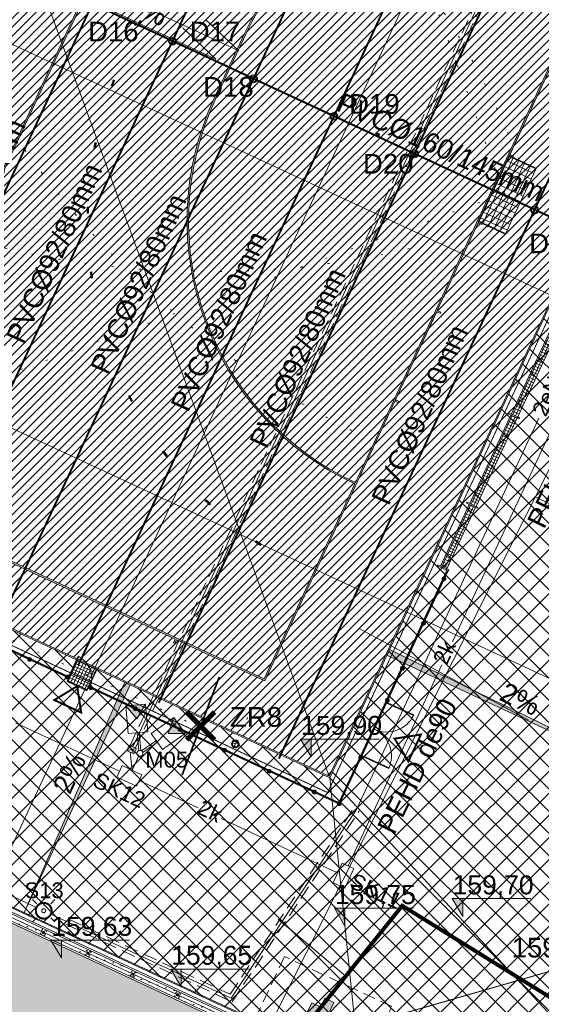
# Model space of a CAD drawing. Header units: millimetres. Extents: x 2049 to 5050, y -1200 to -312.
# Tile 14 of 23: x 2239 to 2265, y -1034 to -985. Entities that reach past the tile are written whole.
import ezdxf

# ---------------------------------------------------------------- set-up
doc = ezdxf.new("R2010")
doc.units = ezdxf.units.MM
for name, pattern in [('DOT', [6.35, 0, -6.35]), ('HIDDEN', [9.525, 6.35, -3.175]), ('L_0_45', [0.5, 0.25, -0.25])]:
    doc.linetypes.add(name, pattern=pattern)
doc.layers.get('Defpoints').update_dxf_attribs({"lineweight": 5})
for name, color, linetype, lineweight in [('A_boisko kolory', 78, 'Continuous', 5), ('A_boisko linie gry', 56, 'Continuous', 5), ('A_boisko piłkochwyty', 62, 'Continuous', 5), ('A_boisko reflektory', 74, 'Continuous', 5), ('A_boisko spadki', 64, 'Continuous', 5), ('A_boisko wyposażenie', 40, 'Continuous', 5), ('A_chodnik', 132, 'Continuous', 5), ('A_hatch nawierzchnia', 253, 'Continuous', 5), ('A_hatch zieleń', 3, 'Continuous', 5), ('A_hidden', 132, 'HIDDEN', 5), ('A_koty wysokośc.', 53, 'Continuous', 5), ('A_latarnie', 22, 'Continuous', 5), ('A_linie przekrojowe', 114, 'Continuous', 5), ('A_mapa vector', 253, 'Continuous', 5), ('A_ogrodzenie 1_2m', 24, 'Continuous', 5), ('A_ogrodzenie 2_4m', 45, 'Continuous', 5), ('A_opisy', 13, 'Continuous', 5), ('A_parking', 53, 'Continuous', 5), ('A_spadki nawierzchni', 7, 'Continuous', 5), ('A_strefy oddziaływania obiektów', 71, 'L_0_45', 5), ('A_usunięcia', 1, 'Continuous', 5), ('IE_kk', 30, 'Continuous', 5), ('IE_nn', 240, 'Continuous', 5), ('S-drenaż', 70, 'Continuous', 5), ('S-kd', 230, 'Continuous', 5), ('S-ks', 24, 'Continuous', 5), ('S-woda', 160, 'Continuous', 5), ('Z_UWAGI INSTALACJE WODNE', 150, 'Continuous', 5)]:
    doc.layers.add(name, color=color, linetype=linetype, lineweight=lineweight)
doc.styles.get("Standard").update_dxf_attribs({"font": 'arial.ttf'})
doc.styles.add('wymiary pzt', font='arial.ttf', dxfattribs={"height": 1})
pattern_1 = [(45, (9.53627, -381.61447), (-0.224506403, 0.224506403), [])]
pattern_2 = [(45, (9.5363, -381.6145), (-0.561266, 0.561266), []), (135, (9.5363, -381.6145), (-0.561266, -0.561266), [])]

# ---------------------------------------------------------------- blocks, each defined once
blk = doc.blocks.new('zw$CE70')
at = {"layer": 'A_boisko reflektory'}
h = blk.add_hatch(color=256, dxfattribs=at)
h.dxf.hatch_style = 1
h.paths.add_polyline_path([(-0.875, 1.516), (-0.792, 2.372), (-1.658, 1.872)])
h = blk.add_hatch(color=256, dxfattribs=at)
h.dxf.hatch_style = 1
h.paths.add_polyline_path([(0.875, 1.516), (1.658, 1.872), (0.792, 2.372)])
for p, q in [((-0.114, 0.097), (-0.568, 0.884)), ((-0.027, 0.147), (-0.482, 0.934)), ((0.027, 0.147), (0.482, 0.934)), ((0.114, 0.097), (0.568, 0.884))]:
    blk.add_line(p, q, dxfattribs=at)
for points in [[(-1.658, 1.872), (-0.792, 2.372), (-0.092, 1.159), (-0.958, 0.659)], [(1.658, 1.872), (0.792, 2.372), (0.092, 1.159), (0.958, 0.659)]]:
    blk.add_lwpolyline(points, close=True, dxfattribs=at)
for points in [[(-1.658, 1.872), (-0.875, 1.516), (-0.792, 2.372)], [(0.792, 2.372), (0.875, 1.516), (1.658, 1.872)]]:
    blk.add_lwpolyline(points, dxfattribs=at)
blk.add_circle((0, 0), 0.15, dxfattribs=at)
blk = doc.blocks.new('zw$BBFF')
at = {"layer": 'A_boisko piłkochwyty'}
for p, q in [((0.1, 0.03), (0.6, 0.03)), ((0.6, 0.03), (0.6, -0.03)), ((0.6, -0.03), (0.1, -0.03))]:
    blk.add_line(p, q, dxfattribs=at)
blk.add_lwpolyline([(0, -0.03), (0.1, -0.03), (0.1, 0.03), (0, 0.03)], close=True, dxfattribs=at)
blk = doc.blocks.new('zw$F226')
at = {"layer": 'A_boisko piłkochwyty'}
h = blk.add_hatch(dxfattribs=at)
h.set_pattern_fill('NET', color=256, scale=0.05)
h.set_pattern_definition([(0, (-314.03829, 165.81543), (0, -0.15875), []), (270, (-314.03829, 165.81543), (-0.15875, 0), [])])
h.paths.add_polyline_path([(0.35, 18.47), (0.35, 15.03), (0, 15.03), (0, 18.47)])
h = blk.add_hatch(dxfattribs=at)
h.set_pattern_fill('NET', color=256, scale=0.05)
h.set_pattern_definition([(0, (-314.03829, 160.81543), (0, -0.15875), []), (270, (-314.03829, 160.81543), (-0.15875, 0), [])])
h.paths.add_polyline_path([(0.35, 14.97), (0.35, 10.03), (0, 10.03), (0, 14.97)])
h = blk.add_hatch(dxfattribs=at)
h.set_pattern_fill('NET', color=256, scale=0.05)
h.set_pattern_definition([(0, (-314.03829, 155.81543), (0, -0.15875), []), (270, (-314.03829, 155.81543), (-0.15875, 0), [])])
h.paths.add_polyline_path([(0.35, 9.97), (0.35, 5.03), (0, 5.03), (0, 9.97)])
h = blk.add_hatch(dxfattribs=at)
h.set_pattern_fill('NET', color=256, scale=0.05)
h.set_pattern_definition([(0, (-314.03829, 150.81543), (0, -0.15875), []), (270, (-314.03829, 150.81543), (-0.15875, 0), [])])
h.paths.add_polyline_path([(0.35, 4.97), (0.35, 0.03), (0, 0.03), (0, 4.97)])
for p, q in [((0, 15.03), (0, 18.47)), ((0.35, 15.03), (0.35, 18.47)), ((0, 10.03), (0, 14.97)), ((0.35, 10.03), (0.35, 14.97)), ((0, 5.03), (0, 9.97)), ((0.35, 5.03), (0.35, 9.97)), ((0, 0.03), (0, 4.97)), ((0.35, 0.03), (0.35, 4.97))]:
    blk.add_line(p, q, dxfattribs=at)
for p in [(-0.1, 18.5), (-0.1, 15), (-0.1, 10), (-0.1, 5), (-0.1, 0)]:
    blk.add_blockref('zw$BBFF', p, dxfattribs=at)
blk = doc.blocks.new('zw$B89D')
at = {"layer": 'A_usunięcia', "const_width": 0.25}
for points in [[(-0.707, -0.707), (0.707, 0.707)], [(0.707, -0.707), (-0.707, 0.707)]]:
    blk.add_lwpolyline(points, dxfattribs=at)
blk = doc.blocks.new('zw$2336')
at = {"layer": 'A_strefy oddziaływania obiektów'}
blk.add_arc((-2.028, 0), 30, 146.7259, 12.5747, dxfattribs=at)
blk = doc.blocks.new('zw$2B9E')
at = {"layer": 'A_hatch nawierzchnia'}
h = blk.add_hatch(color=1, dxfattribs=at)
h.dxf.hatch_style = 1
h.paths.add_polyline_path([(2.113, 2.049), (2.566, 1.838), (2.355, 1.385), (2.808, 1.174), (3.02, 1.627), (3.473, 1.416), (3.684, 1.869), (3.231, 2.08), (3.442, 2.534), (2.989, 2.745), (2.777, 2.291), (2.324, 2.503)])
at = {"layer": 'A_hidden', "linetype": 'HIDDEN', "ltscale": 0.1}
for p, q in [((2.113, 2.049), (2.324, 2.503)), ((2.324, 2.503), (2.777, 2.291)), ((2.777, 2.291), (2.989, 2.745)), ((2.989, 2.745), (3.442, 2.534)), ((3.231, 2.08), (3.442, 2.534)), ((2.113, 2.049), (2.566, 1.838)), ((3.231, 2.08), (3.684, 1.869)), ((2.355, 1.385), (2.566, 1.838)), ((2.808, 1.174), (3.02, 1.627)), ((3.02, 1.627), (3.473, 1.416)), ((3.473, 1.416), (3.684, 1.869)), ((2.355, 1.385), (2.808, 1.174))]:
    blk.add_line(p, q, dxfattribs=at)
blk.add_lwpolyline([(0, 0), (3.263, -1.52), (5.797, 3.919), (2.534, 5.439)], close=True, dxfattribs=at)
blk = doc.blocks.new('zw$72B4')
at = {"layer": 'A_ogrodzenie 2_4m'}
for p, q in [((0.05, -0.05), (-0.05, 0.05)), ((-0.05, -0.05), (0.05, 0.05))]:
    blk.add_line(p, q, dxfattribs=at)
at = {"layer": 'A_ogrodzenie 2_4m', "linetype": 'HIDDEN', "ltscale": 0.01}
blk.add_lwpolyline([(-0.12, 0.12), (-0.12, -0.12), (0.12, -0.12), (0.12, 0.12)], close=True, dxfattribs=at)
at = {"layer": 'A_ogrodzenie 2_4m'}
blk.add_lwpolyline([(-0.05, 0.05), (-0.05, -0.05), (0.05, -0.05), (0.05, 0.05)], close=True, dxfattribs=at)
blk = doc.blocks.new('zw$4BF9')
at = {"layer": 'A_ogrodzenie 2_4m'}
blk.add_lwpolyline([(11.145, 8.054), (11.145, 8.054), (-89.687, 55.026), (-87.993, 59.248), (-87.56, 60.239), (-75.488, 90.173), (-59.845, 129.157), (-17.974, 109.652), (59.053, 73.799), (29.362, 14.847), (23.382, 7.169)], dxfattribs=at)
at = {"layer": 'A_ogrodzenie 2_4m', "rotation": 65.02180580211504}
for p in [(-4.718, 15.444), (-2.452, 14.388), (-0.186, 13.333), (2.08, 12.277)]:
    blk.add_blockref('zw$72B4', p, dxfattribs=at)
blk = doc.blocks.new('zw$B760')
at = {"layer": 'A_ogrodzenie 1_2m'}
h = blk.add_hatch(color=256, dxfattribs=at)
h.dxf.hatch_style = 1
edge = h.paths.add_edge_path()
edge.add_ellipse((0, 0), major_axis=(0.1, 0), ratio=1, start_angle=0, end_angle=360)
blk.add_circle((0, 0), 0.1, dxfattribs=at)
blk = doc.blocks.new('zw$7FD1')
at = {"layer": 'A_ogrodzenie 1_2m'}
for p, q in [((-112.97, -4.32), (-32.953, -41.595)), ((-112.917, -4.3), (-32.936, -41.559)), ((-112.877, -4.286), (-32.881, -41.551)), ((-13.672, -36.192), (-19.148, -47.949)), ((-13.644, -36.205), (-19.134, -47.989)), ((-13.608, -36.221), (-19.115, -48.042)), ((-31.703, -42.1), (-19.148, -47.949)), ((-31.691, -42.183), (-19.115, -48.042)), ((-31.674, -42.147), (-19.134, -47.989))]:
    blk.add_line(p, q, dxfattribs=at)
for points in [[(-32.359, -40.548), (-32.323, -40.565), (-32.829, -41.653), (-32.866, -41.636)], [(-15.369, -43.554), (-15.352, -43.517), (-16.712, -42.884), (-16.729, -42.92)], [(-16.602, -46.201), (-16.619, -46.237), (-17.979, -45.603), (-17.962, -45.567)]]:
    blk.add_lwpolyline(points, close=True, dxfattribs=at)
for centre, radius, start, end in [((-32.866, -41.636), 1.2, 335.0218, 65.0218), ((-16.712, -42.884), 1.5, 245.0218, 335.0218), ((-17.979, -45.603), 1.5, 335.0218, 65.0218)]:
    blk.add_arc(centre, radius, start, end, dxfattribs=at)
for p in [(-13.816, -36.621), (-14.872, -38.887), (-34.806, -40.71), (-15.928, -41.153), (-32.903, -41.597), (-31.724, -42.146), (-16.688, -42.785), (-29.458, -43.201), (-27.192, -44.257), (-24.926, -45.313), (-18.039, -45.686), (-22.66, -46.368), (-20.393, -47.424), (-19.124, -48.015)]:
    blk.add_blockref('zw$B760', p, dxfattribs=at)
blk = doc.blocks.new('zw$62AA')
at = {"layer": 'A_boisko linie gry'}
for p, q in [((72.425, 4.075), (72.425, 58.925)), ((72.5, 4.075), (72.5, 58.925)), ((95.6, 33.405), (95.4, 33.405)), ((95.6, 33.33), (95.4, 33.33)), ((75.62, 31.65), (75.545, 31.65)), ((75.62, 31.35), (75.545, 31.35)), ((95.6, 29.67), (95.4, 29.67)), ((95.6, 29.595), (95.4, 29.595)), ((75.589, 28.35), (75.664, 28.355)), ((75.612, 28.051), (75.686, 28.057)), ((76.083, 25.088), (76.156, 25.106)), ((76.155, 24.797), (76.228, 24.816)), ((95.6, 24.695), (95.4, 24.695)), ((95.6, 24.62), (95.4, 24.62)), ((95.6, 24.62), (95.6, 24.695)), ((77.112, 21.954), (77.181, 21.983)), ((77.231, 21.679), (77.3, 21.709)), ((95.6, 19.695), (95.4, 19.695)), ((95.6, 19.62), (95.4, 19.62)), ((95.6, 19.62), (95.6, 19.695)), ((78.648, 19.034), (78.711, 19.075)), ((78.811, 18.783), (78.874, 18.824)), ((80.648, 16.41), (80.703, 16.461)), ((80.851, 16.189), (80.905, 16.24)), ((83.056, 14.155), (83.102, 14.214)), ((83.292, 13.971), (83.338, 14.031)), ((85.805, 12.332), (85.841, 12.398)), ((86.069, 12.189), (86.104, 12.256)), ((88.819, 10.991), (88.844, 11.062)), ((89.103, 10.894), (89.127, 10.965)), ((92.014, 10.169), (92.027, 10.243)), ((92.31, 10.121), (92.322, 10.195)), ((90.4, 3.8), (90.4, 4)), ((90.475, 3.8), (90.475, 4)), ((90.4, 3.8), (90.475, 3.8))]:
    blk.add_line(p, q, dxfattribs=at)
for points in [[(-1.06, 62.06), (100.46, 62.06), (100.46, 0.94), (-1.06, 0.94)], [(-1, 62), (100.4, 62), (100.4, 1), (-1, 1)]]:
    blk.add_lwpolyline(points, close=True, dxfattribs=at)
for points in [[(95.325, 14.965, -0.414211), (80.62, 29.67), (80.62, 33.33, -0.414211), (95.325, 48.035)], [(95.325, 15.04, -0.41421), (80.695, 29.67), (80.695, 33.33, -0.41421), (95.325, 47.96)], [(75.612, 28.051, -0.003792), (75.589, 28.35)], [(75.686, 28.057, -0.003792), (75.664, 28.355)], [(76.155, 24.797, -0.003792), (76.083, 25.088)], [(76.228, 24.816, -0.003792), (76.156, 25.106)], [(77.231, 21.679, -0.003792), (77.112, 21.954)], [(77.3, 21.709, -0.003792), (77.181, 21.983)], [(78.811, 18.783, -0.003792), (78.648, 19.034)], [(78.874, 18.824, -0.003792), (78.711, 19.075)], [(80.851, 16.189, -0.003792), (80.648, 16.41)], [(80.905, 16.24, -0.003792), (80.703, 16.461)], [(83.292, 13.971, -0.003792), (83.056, 14.155)], [(83.338, 14.031, -0.003792), (83.102, 14.214)], [(86.069, 12.189, -0.003792), (85.805, 12.332)], [(86.104, 12.256, -0.003792), (85.841, 12.398)], [(89.103, 10.894, -0.003792), (88.819, 10.991)], [(89.127, 10.965, -0.003792), (88.844, 11.062)], [(92.31, 10.121, -0.003792), (92.014, 10.169)], [(92.322, 10.195, -0.003792), (92.027, 10.243)]]:
    blk.add_lwpolyline(points, format="xyb", dxfattribs=at)
for points in [[(95.325, 47.96), (95.325, 15.04)], [(95.4, 38.305), (95.4, 33.405)], [(95.4, 33.33), (95.4, 29.67)], [(95.6, 33.405), (95.6, 33.33)], [(75.545, 31.35), (75.545, 31.65)], [(75.62, 31.35), (75.62, 31.65)], [(95.4, 29.595), (95.4, 24.695)], [(95.6, 29.67), (95.6, 29.595)], [(95.4, 24.62), (95.4, 19.695)], [(95.4, 19.695), (95.4, 24.62)], [(95.4, 19.62), (95.4, 4), (90.475, 4)], [(95.325, 14.965), (95.325, 4.075), (72.5, 4.075)], [(90.4, 4), (80.845, 4)]]:
    blk.add_lwpolyline(points, dxfattribs=at)
blk.add_circle((88.925, 31.5), 0.075, dxfattribs=at)
at = {"layer": 'A_boisko spadki'}
blk.add_line((100.4, 1), (69.9, 31.5), dxfattribs=at)
blk.add_lwpolyline([(-1, 62), (100.4, 62), (100.4, 1), (-1, 1)], close=True, dxfattribs=at)
blk.add_lwpolyline([(72.863, 31.5), (79.863, 31.5), (77.67, 32.236)], dxfattribs=at)
at = {"layer": 'A_boisko spadki', "insert": (73.096, 32.819), "char_height": 1, "width": 9.4013, "attachment_point": 1}
blk.add_mtext('0,2 %', dxfattribs=at)
blk = doc.blocks.new('zw$AA48')
at = {"layer": 'A_hatch nawierzchnia'}
h = blk.add_hatch(color=255, dxfattribs=at)
h.dxf.hatch_style = 1
edge = h.paths.add_edge_path()
edge.add_ellipse((0, 0), major_axis=(0, 0.075), ratio=1, start_angle=0, end_angle=360, ccw=False)
at = {"layer": 'A_hatch nawierzchnia', "color": 255}
blk.add_circle((0, 0), 0.075, dxfattribs=at)
blk = doc.blocks.new('zw$409B')
at = {"layer": 'Defpoints'}
blk.add_line((-36.043, -77.372), (-2.111, -4.532), dxfattribs=at)
blk = doc.blocks.new('zw$928B')
at = {"layer": 'Defpoints'}
blk.add_line((-116.438, 54.242), (-4.532, 2.111), dxfattribs=at)
blk = doc.blocks.new('zw$4BE7')
at = {"layer": 'A_latarnie'}
for p, q in [((-0.354, 0.354), (-0.566, 0.566)), ((0.354, 0.354), (0.566, 0.566)), ((-0.566, -0.566), (-0.354, -0.354)), ((0.566, -0.566), (0.354, -0.354))]:
    blk.add_line(p, q, dxfattribs=at)
at = {"layer": 'A_latarnie', "const_width": 0.1}
blk.add_lwpolyline([(0.152, -0.37, 0.831927), (-0.009, 0.4, 1.202028), (0.152, -0.37)], format="xyb", dxfattribs=at)
at = {"layer": 'A_latarnie'}
blk.add_lwpolyline([(0.038, -0.093, 0.05, 0.05, 0.831927), (-0.002, 0.1, 0.05, 0.05, 1.202028)], format="xyseb", close=True, dxfattribs=at)
blk = doc.blocks.new('zw$8BE4')
at = {"layer": 'A_latarnie', "xscale": -1, "rotation": 179.9999999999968}
blk.add_blockref('zw$4BE7', (55.079, -112.917), dxfattribs=at)
blk = doc.blocks.new('zw$83E')
at = {"layer": 'Z_UWAGI INSTALACJE WODNE', "linetype": 'DOT', "ltscale": 0.2}
for q in [(19.087, 40.972), (-40.972, 19.087)]:
    blk.add_line((0, 0), q, dxfattribs=at)
at = {"layer": 'Z_UWAGI INSTALACJE WODNE'}
for radius in [0.2, 0.15]:
    blk.add_circle((0, 0), radius, dxfattribs=at)
at = {"layer": 'Z_UWAGI INSTALACJE WODNE', "linetype": 'DOT', "ltscale": 0.2}
blk.add_arc((0, 0), 45.2, 65.0218, 155.0218, dxfattribs=at)
blk = doc.blocks.new('zw$F0AB')
at = {"layer": 'A_mapa vector', "linetype": 'CONTINUOUS', "lineweight": 0}
blk.add_line((161.037, 142.347), (237.197, 106.887), dxfattribs=at)
at = {"layer": 'A_mapa vector', "linetype": 'Continuous', "lineweight": 35, "flags": 128}
blk.add_lwpolyline([(197.865, 92.212), (199.727, 97.148)], dxfattribs=at)
at = {"layer": 'A_mapa vector'}
for p in [(199.727, 97.148), (197.865, 92.212), (209.007, 85.575)]:
    blk.add_point(p, dxfattribs=at)
blk = doc.blocks.new('zw$8536')
at = {"layer": 'S-ks', "const_width": 0.05}
blk.add_lwpolyline([(-62.223, -67.352), (-32.437, -58.775)], dxfattribs=at)
blk = doc.blocks.new('zw$CA91')
at = {"layer": 'A_koty wysokośc.'}
h = blk.add_hatch(color=256, dxfattribs=at)
h.dxf.hatch_style = 1
h.paths.add_polyline_path([(-0.448, 0.753), (0, 0), (0, 0.753)])
blk.add_lwpolyline([(2.874, 0.753), (-0.448, 0.753), (0, 0), (0, 0.753)], dxfattribs=at)

msp = doc.modelspace()

# ---------------------------------------------------------------- hatches: boundary and pattern name
at = {"layer": 'A_boisko kolory'}
h = msp.add_hatch(dxfattribs=at)
h.set_pattern_fill('LINE', color=233, scale=0.1, angle=45)
h.set_pattern_definition(pattern_1)
h.paths.add_polyline_path([(2162.678, -980.122), (2254.594, -1022.94), (2280.353, -967.646), (2188.437, -924.827)])
h.paths.add_polyline_path([(2168.477, -979.514), (2172.942, -981.593), (2172.857, -981.775), (2172.925, -981.806), (2173.01, -981.625), (2181.671, -985.66), (2181.586, -985.841), (2181.654, -985.873), (2181.739, -985.691), (2238.067, -1011.932), (2237.982, -1012.113), (2238.05, -1012.145), (2238.135, -1011.963), (2246.796, -1015.998), (2246.712, -1016.179), (2246.78, -1016.211), (2246.864, -1016.03), (2251.328, -1018.109), (2257.924, -1003.95), (2258.106, -1004.035), (2258.137, -1003.967), (2257.956, -1003.882), (2260.036, -999.418), (2260.217, -999.502), (2260.249, -999.434), (2260.067, -999.35), (2262.137, -994.908), (2262.318, -994.993), (2262.349, -994.925), (2262.168, -994.84), (2263.714, -991.523), (2263.895, -991.607), (2263.927, -991.539), (2263.745, -991.455), (2265.815, -987.013), (2265.996, -987.097), (2266.027, -987.029), (2265.846, -986.945), (2267.926, -982.481), (2268.107, -982.565), (2268.139, -982.497), (2267.958, -982.413), (2274.553, -968.254), (2270.089, -966.174), (2270.174, -965.993), (2270.106, -965.961), (2270.021, -966.142), (2261.36, -962.107), (2261.444, -961.926), (2261.376, -961.894), (2261.292, -962.076), (2204.964, -935.836), (2205.048, -935.654), (2204.98, -935.623), (2204.896, -935.804), (2196.235, -931.769), (2196.319, -931.588), (2196.251, -931.556), (2196.167, -931.738), (2191.702, -929.658), (2185.106, -943.817), (2184.925, -943.732), (2184.893, -943.8), (2185.075, -943.885), (2182.995, -948.349), (2182.814, -948.265), (2182.782, -948.333), (2182.963, -948.417), (2180.894, -952.859), (2180.713, -952.774), (2180.681, -952.842), (2180.862, -952.927), (2179.317, -956.245), (2179.136, -956.16), (2179.104, -956.228), (2179.285, -956.313), (2177.216, -960.754), (2177.035, -960.67), (2177.003, -960.738), (2177.184, -960.822), (2175.105, -965.287), (2174.924, -965.202), (2174.892, -965.27), (2175.073, -965.355)], flags=16)
h = msp.add_hatch(dxfattribs=at)
h.set_pattern_fill('LINE', color=150, scale=0.1, angle=45, style=2)
h.set_pattern_definition(pattern_1)
h.paths.add_polyline_path([(2209.968, -998.759), (2230.534, -1008.34), (2253.696, -958.62), (2233.13, -949.04)])
h = msp.add_hatch(dxfattribs=at)
h.set_pattern_fill('LINE', color=150, scale=0.1, angle=45, style=2)
h.set_pattern_definition(pattern_1)
h.paths.add_polyline_path([(2230.602, -1008.371), (2251.292, -1018.01), (2255.891, -1008.138, -0.414211), (2248.771, -988.599), (2250.316, -985.282, -0.414211), (2269.855, -978.161), (2274.454, -968.29), (2253.764, -958.652)])
h.paths.add_polyline_path([(2250.395, -976.806), (2250.445, -976.862, -0.003792), (2250.668, -976.663), (2250.619, -976.607, 0.003792)], flags=16)
h.paths.add_polyline_path([(2248.315, -1008.994, 0.003792), (2248.532, -1009.201), (2248.583, -1009.147, -0.003792), (2248.367, -1008.94)], flags=16)
h.paths.add_polyline_path([(2246.313, -981.961), (2246.379, -981.997, -0.003792), (2246.525, -981.736), (2246.46, -981.699, 0.003792)], flags=16)
h.paths.add_polyline_path([(2253.02, -974.808), (2253.06, -974.871, -0.003792), (2253.313, -974.712), (2253.274, -974.649, 0.003792)], flags=16)
h.paths.add_polyline_path([(2248.138, -979.213), (2248.197, -979.259, -0.003792), (2248.384, -979.026), (2248.326, -978.979, 0.003792)], flags=16)
h.paths.add_polyline_path([(2246.149, -1006.505, 0.003792), (2246.328, -1006.746), (2246.388, -1006.7, -0.003792), (2246.21, -1006.461)], flags=16)
h.paths.add_polyline_path([(2250.865, -1011.088, 0.003792), (2251.113, -1011.256), (2251.154, -1011.194, -0.003792), (2250.907, -1011.026), (2250.865, -1011.088)], flags=16)
h.paths.add_polyline_path([(2244.427, -1003.691, 0.003792), (2244.564, -1003.958), (2244.63, -1003.924, -0.003792), (2244.494, -1003.658)], flags=16)
h.paths.add_polyline_path([(2244.88, -984.933), (2244.948, -984.965), (2245.075, -984.693), (2245.007, -984.661)], flags=16)
h.paths.add_polyline_path([(2243.197, -1000.63, 0.003792), (2243.287, -1000.916), (2243.358, -1000.893, -0.003792), (2243.268, -1000.608)], flags=16)
h.paths.add_polyline_path([(2255.94, -973.274), (2255.97, -973.343, -0.003792), (2256.246, -973.228), (2256.218, -973.159, 0.003792)], flags=16)
h.paths.add_polyline_path([(2243.547, -987.952), (2243.617, -987.978, -0.003792), (2243.723, -987.698), (2243.653, -987.671, 0.003792)], flags=16)
h.paths.add_polyline_path([(2268.86, -972.488, -0.003792), (2269.147, -972.57), (2269.168, -972.498, 0.003792), (2268.879, -972.416)], flags=16)
h.paths.add_polyline_path([(2259.075, -972.246), (2259.093, -972.319, -0.003792), (2259.384, -972.253), (2259.368, -972.179, 0.003792)], flags=16)
h.paths.add_polyline_path([(2242.665, -991.131), (2242.739, -991.145, -0.003792), (2242.797, -990.851), (2242.723, -990.836, 0.003792)], flags=16)
h.paths.add_polyline_path([(2242.492, -997.407, 0.003792), (2242.534, -997.705), (2242.608, -997.694, -0.003792), (2242.566, -997.398)], flags=16)
h.paths.add_polyline_path([(2265.629, -971.886, -0.003792), (2265.926, -971.919), (2265.934, -971.844, 0.003792), (2265.636, -971.812)], flags=16)
h.paths.add_polyline_path([(2242.324, -994.412), (2242.399, -994.414, -0.003792), (2242.408, -994.115), (2242.333, -994.112, 0.003792)], flags=16)
h.paths.add_polyline_path([(2262.338, -971.754), (2262.343, -971.829, -0.003792), (2262.641, -971.812), (2262.637, -971.737, 0.003792)], flags=16)
h = msp.add_hatch(dxfattribs=at)
h.set_pattern_fill('LINE', color=150, scale=0.1, angle=45, style=2)
h.set_pattern_definition(pattern_1)
h.paths.add_polyline_path([(2248.839, -988.631, 0.41421), (2255.922, -1008.07), (2269.824, -978.229, 0.41421), (2250.384, -985.313)])
h.paths.add_polyline_path([(2257.147, -990.447, 1), (2256.997, -990.447, 1)], flags=16)
at = {"layer": 'A_boisko wyposażenie'}
h = msp.add_hatch(dxfattribs=at)
h.set_pattern_fill('NET', color=256, scale=0.1, angle=335.0218)
h.set_pattern_definition([(335.02181, (1840.06146, -939.82586), (0.13407177, 0.28780377), []), (65.02181, (1840.06146, -939.82586), (-0.28780377, 0.13407177), [])])
h.paths.add_polyline_path([(2263.714, -991.523), (2262.168, -994.84), (2263.528, -995.474), (2265.073, -992.156)])
at = {"layer": 'A_hatch nawierzchnia'}
h = msp.add_hatch(color=255, dxfattribs=at)
h.dxf.hatch_style = 1
h.paths.add_polyline_path([(2168.477, -979.514), (2172.942, -981.593), (2172.857, -981.775), (2172.925, -981.806), (2173.01, -981.625), (2181.671, -985.66), (2181.586, -985.841), (2181.654, -985.873), (2181.739, -985.691), (2238.067, -1011.932), (2237.982, -1012.113), (2238.05, -1012.145), (2238.135, -1011.963), (2246.796, -1015.998), (2246.712, -1016.179), (2246.78, -1016.211), (2246.864, -1016.03), (2251.328, -1018.109), (2257.924, -1003.95), (2258.106, -1004.035), (2258.137, -1003.967), (2257.956, -1003.882), (2260.036, -999.418), (2260.217, -999.502), (2260.249, -999.434), (2260.067, -999.35), (2262.137, -994.908), (2262.318, -994.993), (2262.349, -994.925), (2263.528, -995.474), (2265.073, -992.156), (2263.895, -991.607), (2263.927, -991.539), (2263.745, -991.455), (2265.815, -987.013), (2265.996, -987.097), (2266.027, -987.029), (2265.846, -986.945), (2267.926, -982.481), (2268.107, -982.565), (2268.139, -982.497), (2267.958, -982.413), (2274.553, -968.254), (2270.089, -966.174), (2270.174, -965.993), (2270.106, -965.961), (2270.021, -966.142), (2261.36, -962.107), (2261.444, -961.926), (2261.376, -961.894), (2261.292, -962.076), (2204.964, -935.836), (2205.048, -935.654), (2204.98, -935.623), (2204.896, -935.804), (2196.235, -931.769), (2196.319, -931.588), (2196.251, -931.556), (2196.167, -931.738), (2191.702, -929.658), (2185.106, -943.817), (2184.925, -943.732), (2184.893, -943.8), (2185.075, -943.885), (2182.995, -948.349), (2182.814, -948.265), (2182.782, -948.333), (2182.963, -948.417), (2180.894, -952.859), (2180.713, -952.774), (2180.681, -952.842), (2179.503, -952.293), (2177.957, -955.611), (2179.136, -956.16), (2179.104, -956.228), (2179.285, -956.313), (2177.216, -960.754), (2177.035, -960.67), (2177.003, -960.738), (2177.184, -960.822), (2175.105, -965.287), (2174.924, -965.202), (2174.892, -965.27), (2175.073, -965.355)])
h.paths.add_polyline_path([(2168.577, -979.477), (2189.267, -989.116), (2212.429, -939.396), (2191.739, -929.758), (2187.14, -939.629, -0.414211), (2194.26, -959.168), (2192.714, -962.486, -0.414211), (2173.175, -969.606)], flags=16)
h.paths.add_polyline_path([(2230.602, -1008.371), (2251.292, -1018.01), (2255.891, -1008.138, -0.414211), (2248.771, -988.599), (2250.316, -985.282, -0.414211), (2269.855, -978.161), (2274.454, -968.29), (2253.764, -958.652)], flags=16)
h.paths.add_polyline_path([(2189.335, -989.147), (2209.901, -998.728), (2233.062, -949.008), (2212.497, -939.428)], flags=16)
h.paths.add_polyline_path([(2209.968, -998.759), (2230.534, -1008.34), (2253.696, -958.62), (2233.13, -949.04)], flags=16)
h.paths.add_polyline_path([(2248.839, -988.631, 0.41421), (2255.922, -1008.07), (2269.824, -978.229, 0.41421), (2250.384, -985.313)], flags=16)
h.paths.add_polyline_path([(2173.207, -969.538, 0.41421), (2192.646, -962.454), (2194.192, -959.136, 0.41421), (2187.108, -939.697)], flags=16)
h.paths.add_polyline_path([(2185.966, -957.288, 1), (2185.816, -957.288, 1)], flags=0)
h.paths.add_polyline_path([(2177.957, -955.611), (2179.503, -952.293), (2180.681, -952.842), (2180.862, -952.927), (2179.317, -956.245), (2179.136, -956.16)], flags=16)
h.paths.add_polyline_path([(2262.168, -994.84), (2263.714, -991.523), (2263.895, -991.607), (2265.073, -992.156), (2263.528, -995.474), (2262.349, -994.925)], flags=16)
h = msp.add_hatch(dxfattribs=at)
h.set_pattern_fill('NET', color=256, scale=0.25, angle=45)
h.set_pattern_definition(pattern_2)
h.paths.add_polyline_path([(2254.623, -1023.02), (2275.699, -977.778), (2276.786, -978.285), (2277.251, -977.288), (2276.163, -976.781), (2280.432, -967.617), (2281.378, -965.586), (2282.164, -963.9), (2298.879, -971.687), (2268.176, -1037.594)])
h.paths.add_polyline_path([(2274.775, -992.889), (2286.012, -998.124), (2297.455, -973.56), (2293.745, -971.833), (2293.893, -971.515), (2292.987, -971.093), (2292.839, -971.41), (2290.834, -970.476), (2290.981, -970.159), (2290.075, -969.737), (2289.927, -970.054), (2283.899, -967.246), (2281.223, -972.991), (2282.001, -973.354), (2281.854, -973.671), (2282.76, -974.093), (2282.908, -973.776), (2283.542, -974.071)], flags=16)
h.paths.add_polyline_path([(2265.709, -1012.351), (2266.488, -1012.714), (2266.34, -1013.031), (2267.246, -1013.454), (2267.394, -1013.136), (2271.979, -1015.272), (2271.831, -1015.589), (2272.738, -1016.012), (2272.885, -1015.694), (2276.946, -1017.586), (2282.211, -1006.282), (2279.883, -1005.197), (2280.03, -1004.88), (2278.943, -1004.373), (2278.795, -1004.691), (2276.18, -1003.472), (2276.327, -1003.155), (2275.24, -1002.648), (2275.092, -1002.966), (2270.975, -1001.048), (2268.797, -1005.721), (2267.438, -1005.088), (2266.526, -1007.044), (2266.662, -1007.108), (2265.818, -1008.92), (2266.906, -1009.427), (2267.75, -1007.614), (2267.886, -1007.678)], flags=16)
h = msp.add_hatch(dxfattribs=at)
h.set_pattern_fill('NET', color=256, scale=0.25, angle=45)
h.set_pattern_definition(pattern_2)
h.paths.add_polyline_path([(2155.63, -991.003), (2162.598, -980.151), (2241.833, -1017.062), (2241.326, -1018.149), (2242.323, -1018.614), (2242.83, -1017.526), (2254.569, -1022.995), (2254.623, -1023.02), (2256.136, -1037.824), (2225.574, -1023.586), (2224.487, -1023.08), (2202.913, -1013.03), (2201.825, -1012.523), (2180.251, -1002.473), (2179.163, -1001.966)])
h.paths.add_polyline_path([(2204.268, -1013.33), (2222.851, -1021.987), (2225.891, -1015.46), (2207.309, -1006.804)], flags=16)
h.paths.add_polyline_path([(2182.06, -1002.984), (2200.642, -1011.641), (2203.683, -1005.115), (2185.1, -996.458)], flags=16)
h = msp.add_hatch(color=255, dxfattribs=at)
h.dxf.hatch_style = 1
h.paths.add_polyline_path([(2244.88, -984.933), (2244.948, -984.965), (2245.075, -984.693), (2245.007, -984.661)])
h = msp.add_hatch(color=255, dxfattribs=at)
h.dxf.hatch_style = 1
h.paths.add_polyline_path([(2243.547, -987.952), (2243.617, -987.978, -0.003792), (2243.723, -987.698), (2243.653, -987.671, 0.003792)])
h = msp.add_hatch(color=255, dxfattribs=at)
h.dxf.hatch_style = 1
h.paths.add_polyline_path([(2242.665, -991.131), (2242.739, -991.145, -0.003792), (2242.797, -990.851), (2242.723, -990.836, 0.003792)])
h = msp.add_hatch(dxfattribs=at)
h.set_pattern_fill('CONC', color=256, scale=0.1, angle=45)
h.set_pattern_definition([(45, (10.2406, -378.4398), (-1.7960512, 1.7960512), [0, -2.54]), (45, (10.8872, -379.0504), (-1.7960512, 1.7960512), [0, -2.54]), (45, (9.9712, -378.0267), (-1.7960512, 1.7960512), [0, -2.54]), (23.1986, (9.59404, -379.5174), (7.18420523, 3.5921031), [0.2735656, -13.4047535]), (261.8699, (9.8455, -379.40965), (1.79605086, 8.9802562), [0.127, -12.573]), (175.6013, (9.82753, -379.53538), (19.75656246, -1.796048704), [0.2341753, -23.1834665]), (251.5651, (9.4504, -380.3436), (3.86e-06, -3.5921033), [0.056797, -5.6228158]), (11.3099, (9.4324, -380.3975), (5.38815528, 1.79604803), [0.0915822, -9.0665198]), (153.4349, (9.5222, -380.3795), (-5.38815159, 1.79605487), [0.0803224, -7.9518637]), (270, (10.7794, -379.3737), (1.7960518, -1.7960518), [0.107762, -3.484339]), (45, (10.7794, -379.4815), (4e-16, 3.5921024), [0.1524, -2.3876]), (180, (10.8872, -379.3737), (-1.7960518, -1.7960518), [0.107762, -3.484339]), (296.5651, (9.4144, -378.4398), (-1.79605487, 5.38815159), [0.0803224, -7.9518637]), (45, (9.4504, -378.5116), (4e-16, 3.5921024), [0.127, -2.413]), (188.1301, (9.54016, -378.42183), (-8.9802562, -1.79605086), [0.127, -12.573]), (258.6901, (8.4446, -379.3737), (1.79604803, 5.38815528), [0.0915822, -9.0665198]), (26.5651, (8.4266, -379.4635), (-5.38815159, -1.79605487), [0.1606448, -7.8715413]), (171.8699, (8.5703, -379.3917), (8.9802562, -1.79605086), [0.127, -12.573]), (45, (9.0373, -378.9247), (-1.7960512, 1.7960512), [0, -2.54]), (45, (9.0193, -379.8766), (-1.7960512, 1.7960512), [0, -2.54]), (45, (10.1867, -380.0383), (-1.7960512, 1.7960512), [0, -2.54]), (45, (10.115, -378.9966), (-1.7960512, 1.7960512), [0, -2.54]), (45, (9.2887, -379.212), (-1.7960512, 1.7960512), [0, -2.54]), (45, (8.8397, -379.5533), (-1.7960512, 1.7960512), [0, -2.54]), (45, (9.109, -379.4995), (-1.7960512, 1.7960512), [0, -2.54]), (45, (9.4683, -380.0024), (-1.7960512, 1.7960512), [0, -2.54]), (45, (8.9654, -380.3616), (-1.7960512, 1.7960512), [0, -2.54]), (45, (8.5703, -379.9305), (-1.7960512, 1.7960512), [0, -2.54]), (45, (8.1213, -379.5893), (-1.7960512, 1.7960512), [0, -2.54]), (45, (8.6062, -378.9606), (-1.7960512, 1.7960512), [0, -2.54]), (45, (8.9295, -378.4937), (-1.7960512, 1.7960512), [0, -2.54]), (45, (9.63, -377.937), (-1.7960512, 1.7960512), [0, -2.54]), (45, (9.7557, -378.9247), (-1.7960512, 1.7960512), [0, -2.54]), (45, (9.2528, -378.781), (-1.7960512, 1.7960512), [0, -2.54]), (45, (10.2586, -379.4995), (-1.7960512, 1.7960512), [0, -2.54]), (45, (9.8096, -380.128), (-1.7960512, 1.7960512), [0, -2.54]), (45, (10.7435, -379.9844), (-1.7960512, 1.7960512), [0, -2.54]), (45, (10.043, -380.4693), (-1.7960512, 1.7960512), [0, -2.54]), (45, (9.5222, -381.098), (-1.7960512, 1.7960512), [0, -2.54]), (45, (9.8275, -380.9722), (-1.7960512, 1.7960512), [0, -2.54]), (45, (9.594, -380.7028), (-1.7960512, 1.7960512), [0, -2.54]), (45, (11.0848, -379.7868), (-1.7960512, 1.7960512), [0, -2.54]), (45, (10.564, -378.835), (-1.7960512, 1.7960512), [0, -2.54]), (45, (9.9353, -378.386), (-1.7960512, 1.7960512), [0, -2.54]), (45, (10.4023, -380.5052), (-1.7960512, 1.7960512), [0, -2.54])])
h.paths.add_polyline_path([(2148.98, -1019.015), (2161.551, -1024.871), (2219.646, -1027.664), (2248.782, -1041.237), (2249.519, -1045.362), (2258.636, -1043.885), (2255.795, -1038.437), (2225.279, -1024.221), (2225.49, -1023.768), (2224.402, -1023.261), (2224.191, -1023.714), (2202.617, -1013.664), (2202.828, -1013.211), (2201.74, -1012.704), (2201.529, -1013.157), (2179.955, -1003.107), (2180.166, -1002.654), (2179.079, -1002.147), (2178.868, -1002.601), (2160.592, -994.087)])
h = msp.add_hatch(color=255, dxfattribs=at)
h.dxf.hatch_style = 1
h.paths.add_polyline_path([(2242.324, -994.412), (2242.399, -994.414, -0.003792), (2242.408, -994.115), (2242.333, -994.112, 0.003792)])
h = msp.add_hatch(color=255, dxfattribs=at)
h.dxf.hatch_style = 1
h.paths.add_polyline_path([(2242.492, -997.407, 0.003792), (2242.534, -997.705), (2242.608, -997.694, -0.003792), (2242.566, -997.398)])
h = msp.add_hatch(color=255, dxfattribs=at)
h.dxf.hatch_style = 1
h.paths.add_polyline_path([(2243.197, -1000.63, 0.003792), (2243.287, -1000.916), (2243.358, -1000.893, -0.003792), (2243.268, -1000.608)])
h = msp.add_hatch(color=255, dxfattribs=at)
h.dxf.hatch_style = 1
h.paths.add_polyline_path([(2244.427, -1003.691, 0.003792), (2244.564, -1003.958), (2244.63, -1003.924, -0.003792), (2244.494, -1003.658)])
h = msp.add_hatch(color=255, dxfattribs=at)
h.dxf.hatch_style = 1
h.paths.add_polyline_path([(2246.149, -1006.505, 0.003792), (2246.328, -1006.746), (2246.388, -1006.7, -0.003792), (2246.21, -1006.461)])
h = msp.add_hatch(color=255, dxfattribs=at)
h.dxf.hatch_style = 1
h.paths.add_polyline_path([(2248.315, -1008.994, 0.003792), (2248.532, -1009.201), (2248.583, -1009.147, -0.003792), (2248.367, -1008.94)])
h = msp.add_hatch(color=255, dxfattribs=at)
h.dxf.hatch_style = 1
h.paths.add_polyline_path([(2250.865, -1011.088, 0.003792), (2251.113, -1011.256), (2251.154, -1011.194, -0.003792), (2250.907, -1011.026)])
h = msp.add_hatch(dxfattribs=at)
h.set_pattern_fill('NET', color=256, scale=0.05, angle=65)
h.set_pattern_definition([(65, (9.32091, -382.07677), (-0.143876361, 0.067090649), []), (155, (9.32091, -382.07677), (-0.067090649, -0.143876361), [])])
h.paths.add_polyline_path([(2241.847, -1017.101), (2242.79, -1017.541), (2242.309, -1018.574), (2241.366, -1018.135)])
h = msp.add_hatch(dxfattribs=at)
h.set_pattern_fill('NET', color=256, scale=0.25, angle=45)
h.set_pattern_definition(pattern_2)
h.paths.add_polyline_path([(2254.623, -1023.02), (2267.73, -1037.114), (2268.323, -1037.752), (2256.16, -1038.055)])
at = {"layer": 'A_hatch zieleń'}
h = msp.add_hatch(dxfattribs=at)
h.set_pattern_fill('DOTS', color=256, scale=0.25, angle=45, style=2)
h.set_pattern_definition([(45, (9.53627, -381.61447), (-0.1403165, 0.420949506), [0, -0.396875])])
h.paths.add_polyline_path([(2225.313, -1024.148), (2255.854, -1038.376), (2258.786, -1043.998), (2258.932, -1043.972), (2259.108, -1043.881), (2256.102, -1038.116), (2225.456, -1023.84)])
at = {"layer": 'A_spadki nawierzchni'}
h = msp.add_hatch(color=256, dxfattribs=at)
h.dxf.hatch_style = 1
h.paths.add_polyline_path([(2274.234, -1024.591), (2257.519, -1016.804), (2257.645, -1016.532)])
h = msp.add_hatch(color=256, dxfattribs=at)
h.dxf.hatch_style = 1
h.paths.add_polyline_path([(2239.116, -1029.895), (2244.512, -1018.31), (2244.24, -1018.183)])

# ---------------------------------------------------------------- linework, layer by layer
at = {"layer": 'A_boisko spadki'}
msp.add_line((2254.594, -1022.94), (2239.826, -982.414), dxfattribs=at)
msp.add_lwpolyline([(2188.437, -924.827), (2280.353, -967.646), (2254.594, -1022.94), (2162.678, -980.122)], close=True, dxfattribs=at)
msp.add_lwpolyline([(2243.662, -983.245), (2250.007, -986.201), (2248.33, -984.608)], dxfattribs=at)
at = {"layer": 'A_boisko wyposażenie'}
msp.add_line((2265.073, -992.156), (2263.528, -995.474), dxfattribs=at)
at = {"layer": 'A_boisko wyposażenie', "color": 7, "const_width": 0.075}
msp.add_lwpolyline([(2265.073, -992.156), (2263.714, -991.523), (2262.168, -994.84), (2263.528, -995.474)], dxfattribs=at)
at = {"layer": 'A_chodnik'}
for points in [[(2259.108, -1043.881), (2256.102, -1038.116), (2155.451, -991.229), (2159.358, -981.612), (2172.522, -953.355), (2170.981, -952.637), (2172.737, -948.866), (2174.278, -949.584), (2187.284, -921.665), (2222.845, -938.23), (2223.808, -936.164), (2248.917, -947.861), (2247.954, -949.927), (2281.34, -965.48), (2282.125, -963.794), (2299.167, -971.732), (2268.409, -1037.757), (2268.783, -1038.835)], [(2188.408, -924.747), (2162.598, -980.151), (2254.623, -1023.02), (2280.432, -967.617)], [(2188.437, -924.827), (2162.678, -980.122), (2254.594, -1022.94), (2280.353, -967.646), (2188.437, -924.827)]]:
    msp.add_lwpolyline(points, close=True, dxfattribs=at)
msp.add_lwpolyline([(2259.179, -1043.844), (2256.16, -1038.055), (2225.49, -1023.768)], dxfattribs=at)
at = {"layer": 'A_hatch nawierzchnia'}
for p, q in [((2155.63, -991.003), (2256.105, -1037.809)), ((2254.623, -1023.02), (2256.16, -1038.055)), ((2254.623, -1023.02), (2268.323, -1037.752))]:
    msp.add_line(p, q, dxfattribs=at)
msp.add_lwpolyline([(2238.135, -1011.963), (2246.796, -1015.998), (2246.712, -1016.179), (2246.78, -1016.211), (2246.864, -1016.03), (2251.328, -1018.109), (2257.924, -1003.95), (2258.106, -1004.035), (2258.137, -1003.967), (2257.956, -1003.882), (2260.036, -999.418), (2260.217, -999.502), (2260.249, -999.434), (2260.067, -999.35), (2262.137, -994.908), (2262.318, -994.993), (2262.349, -994.925), (2262.168, -994.84), (2263.714, -991.523), (2263.895, -991.607), (2263.927, -991.539), (2263.745, -991.455), (2265.815, -987.013)], dxfattribs=at)
for points in [[(2241.326, -1018.149), (2241.833, -1017.062), (2242.83, -1017.526), (2242.323, -1018.614)], [(2241.366, -1018.135), (2241.847, -1017.101), (2242.79, -1017.541), (2242.309, -1018.574)]]:
    msp.add_lwpolyline(points, close=True, dxfattribs=at)
at = {"layer": 'A_opisy'}
msp.add_line((2252.014, -1030.181), (2255.427, -1033.08), dxfattribs=at)
at = {"layer": 'A_opisy', "const_width": 0.1}
for points in [[(2240.67, -1019.085), (2241.825, -1018.382), (2242.029, -1019.718)], [(2258.604, -1022.194), (2257.901, -1021.039), (2259.238, -1020.834)]]:
    msp.add_lwpolyline(points, close=True, dxfattribs=at)
at = {"layer": 'A_parking'}
for points in [[(2258.703, -1044.013), (2255.795, -1038.437), (2225.206, -1024.187), (2225.384, -1023.806), (2224.441, -1023.367), (2224.264, -1023.748), (2202.545, -1013.63), (2202.722, -1013.25), (2201.779, -1012.81), (2201.602, -1013.191), (2179.955, -1003.107), (2180.133, -1002.727), (2179.117, -1002.254), (2178.94, -1002.634), (2160.592, -994.087), (2148.98, -1019.015), (2161.551, -1024.871), (2219.646, -1027.664)], [(2258.789, -1044.004), (2255.854, -1038.376), (2225.313, -1024.148), (2225.456, -1023.84)]]:
    msp.add_lwpolyline(points, dxfattribs=at)
at = {"layer": 'A_spadki nawierzchni'}
for points in [[(2274.234, -1024.591), (2257.519, -1016.804), (2257.645, -1016.532), (2274.234, -1024.591)], [(2239.116, -1029.895), (2244.512, -1018.31), (2244.24, -1018.183), (2239.116, -1029.895)]]:
    msp.add_lwpolyline(points, dxfattribs=at)
at = {"layer": 'A_usunięcia', "linetype": 'HIDDEN', "ltscale": 0.2, "const_width": 0.2}
msp.add_lwpolyline([(2252.562, -1036.655), (2258.292, -1029.504), (2271.161, -1037.478), (2274.195, -1031.453)], dxfattribs=at)
at = {"layer": 'S-drenaż', "const_width": 0.1}
for points in [[(2275.197, -998.985), (2177.33, -953.409)], [(2229.643, -1011.616), (2255.632, -955.827)], [(2233.702, -1013.506), (2259.69, -957.718)], [(2237.801, -1015.416), (2263.79, -959.628)], [(2241.881, -1017.317), (2267.869, -961.528)], [(2245.96, -1019.217), (2271.948, -963.428)], [(2252.045, -1022.051), (2277.949, -966.444)]]:
    msp.add_lwpolyline(points, dxfattribs=at)
at = {"layer": 'S-drenaż'}
for centre, radius in [((2246.654, -985.703), 0.2), ((2246.654, -985.703), 0.15), ((2250.754, -987.613), 0.2), ((2250.754, -987.613), 0.15), ((2254.833, -989.513), 0.2), ((2254.833, -989.513), 0.15), ((2258.912, -991.413), 0.2), ((2258.912, -991.413), 0.15), ((2264.997, -994.248), 0.2), ((2264.997, -994.248), 0.15)]:
    msp.add_circle(centre, radius, dxfattribs=at)
at = {"layer": 'Z_UWAGI INSTALACJE WODNE', "linetype": 'L_0_45', "ltscale": 2}
msp.add_lwpolyline([(2280.715, -967.516, 0.05, 0.05, 0), (2254.509, -1023.772, 0.05, 0.05, 0), (2161.836, -980.6, 0.05, 0.05, 0), (2188.042, -924.345, 0.05, 0.05, 0), (2280.715, -967.516, 0.05, 0, 0)], format="xyseb", dxfattribs=at)

# ---------------------------------------------------------------- block references
at = {"layer": 'A_boisko linie gry', "rotation": 335.0218058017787}
msp.add_blockref('zw$62AA', (2163.162, -981.45), dxfattribs=at)
at = {"layer": 'A_boisko piłkochwyty', "rotation": 155.0218058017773}
msp.add_blockref('zw$F226', (2268.353, -995.702), dxfattribs=at)
at = {"layer": 'A_boisko reflektory', "rotation": 335.0218058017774}
msp.add_blockref('zw$CE70', (2245.005, -1021.783), dxfattribs=at)
at = {"layer": 'A_boisko wyposażenie', "color": 7, "rotation": 335.0218058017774}
msp.add_blockref('zw$AA48', (2257.072, -990.447), dxfattribs=at)
at = {"layer": 'A_hidden', "rotation": 90.00000000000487}
msp.add_blockref('zw$2B9E', (2256.245, -1037.874), dxfattribs=at)
at = {"layer": 'A_latarnie'}
msp.add_blockref('zw$8BE4', (2185.052, -916.842), dxfattribs=at)
at = {"layer": 'A_linie przekrojowe'}
for name, p in [('zw$409B', (2271.899, -954.802)), ('zw$928B', (2280.657, -1024.941))]:
    msp.add_blockref(name, p, dxfattribs=at)
at = {"layer": 'A_ogrodzenie 1_2m'}
msp.add_blockref('zw$7FD1', (2274.227, -976.32), dxfattribs=at)
at = {"layer": 'A_ogrodzenie 2_4m'}
msp.add_blockref('zw$4BF9', (2244.833, -1046.3), dxfattribs=at)
at = {"layer": 'A_strefy oddziaływania obiektów', "rotation": 335.0218058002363}
msp.add_blockref('zw$2336', (2222.129, -1030.749), dxfattribs=at)
at = {"layer": 'A_usunięcia'}
msp.add_blockref('zw$B89D', (2248.081, -1020.399), dxfattribs=at)
at = {"layer": 'Z_UWAGI INSTALACJE WODNE', "xscale": -1}
for p, rotation in [((2276.044, -965.054), 130.0436116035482), ((2248.427, -952.189), 175.0436116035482)]:
    msp.add_blockref('zw$83E', p, dxfattribs=dict(at, rotation=rotation))
at = {"layer": 'Z_UWAGI INSTALACJE WODNE', "rotation": 315}
msp.add_blockref('zw$83E', (2222.221, -1008.444), dxfattribs=at)
at = {"layer": 'Z_UWAGI INSTALACJE WODNE'}
msp.add_blockref('zw$83E', (2249.838, -1021.309), dxfattribs=at)

# ---------------------------------------------------------------- texts
at = {"layer": 'A_spadki nawierzchni', "char_height": 1, "width": 1.29004, "attachment_point": 1}
for insert, rotation in [((2263.566, -1018.151), 335.0218), ((2240.547, -1023.494), 65.0218)]:
    msp.add_mtext('2%', dxfattribs=dict(at, insert=insert, rotation=rotation))

# ---------------------------------------------------------------- next in the draw order: block references
at = {"layer": 'A_mapa vector'}
msp.add_blockref('zw$F0AB', (2049.285, -1115.08), dxfattribs=at)

# ---------------------------------------------------------------- next in the draw order: linework, layer by layer
at = {"layer": 'IE_kk'}
for p, q in [((2260.835, -1016.128), (2269.206, -998.159)), ((2255.547, -1027.479), (2260.29, -1017.298)), ((2238.699, -1020.238), (2243.974, -1022.695)), ((2244.61, -1022.632), (2244.517, -1021.721)), ((2244.942, -1021.919), (2244.61, -1022.632)), ((2243.836, -1022.989), (2244.111, -1022.4)), ((2245.108, -1022.865), (2244.111, -1022.4)), ((2244.834, -1023.454), (2243.836, -1022.989)), ((2244.834, -1023.454), (2245.108, -1022.865)), ((2244.971, -1023.159), (2247.951, -1024.547)), ((2249.123, -1025.093), (2255.02, -1027.841)), ((2254.788, -1028.339), (2255.252, -1027.342)), ((2255.841, -1027.617), (2255.252, -1027.342)), ((2255.377, -1028.614), (2255.841, -1027.617)), ((2255.377, -1028.614), (2254.788, -1028.339))]:
    msp.add_line(p, q, dxfattribs=at)
at = {"layer": 'IE_nn', "color": 4, "linetype": 'HIDDEN', "ltscale": 0.11}
for p, q in [((2244.507, -1021.385), (2272.673, -960.924)), ((2244.779, -1021.512), (2272.945, -961.051)), ((2249.569, -1033.99), (2255.855, -1024.542)), ((2249.676, -1034.371), (2256.105, -1024.709)), ((2241.251, -1030.447), (2249.676, -1034.371)), ((2241.405, -1030.187), (2249.569, -1033.99))]:
    msp.add_line(p, q, dxfattribs=at)
at = {"layer": 'IE_nn'}
for p, q in [((2244.643, -1021.449), (2272.809, -960.987)), ((2255.98, -1024.625), (2265.21, -1004.811)), ((2244.335, -1021.636), (2244.462, -1021.364)), ((2244.825, -1021.533), (2244.335, -1021.636)), ((2244.825, -1021.533), (2244.462, -1021.364)), ((2244.462, -1021.364), (2244.698, -1021.805)), ((2244.698, -1021.805), (2244.825, -1021.533)), ((2244.698, -1021.805), (2244.335, -1021.636)), ((2249.622, -1034.181), (2255.98, -1024.625)), ((2236.336, -1027.992), (2239.768, -1029.59)), ((2240.493, -1029.928), (2249.622, -1034.181))]:
    msp.add_line(p, q, dxfattribs=at)
at = {"layer": 'S-kd', "color": 7}
msp.add_line((2264.691, -1020.103), (2256.148, -1015.483), dxfattribs=at)
at = {"layer": 'S-kd'}
msp.add_lwpolyline([(2155.655, -990.96), (2256.127, -1037.762), (2256.021, -1037.989), (2155.549, -991.187)], close=True, dxfattribs=at)
at = {"layer": 'S-woda'}
for p, q in [((2269.73, -999.419), (2247.699, -1043.286)), ((2266.927, -1009.736), (2265.028, -1008.782))]:
    msp.add_line(p, q, dxfattribs=at)
at = {"layer": 'Z_UWAGI INSTALACJE WODNE', "const_width": 0.05}
msp.add_lwpolyline([(2249.838, -1021.309), (2249.728, -1021.545)], dxfattribs=at)

# ---------------------------------------------------------------- next in the draw order: block references
at = {"layer": 'A_koty wysokośc.', "xscale": 1.2, "yscale": 1.2, "zscale": 1.2}
for p in [(2253.678, -1021.966), (2261.355, -1030.047), (2255.392, -1030.538), (2241.027, -1032.149), (2247.101, -1033.614)]:
    msp.add_blockref('zw$CA91', p, dxfattribs=at)
at = {"layer": 'S-ks'}
msp.add_blockref('zw$8536', (2304.212, -972.322), dxfattribs=at)

# ---------------------------------------------------------------- next in the draw order: texts
at = {"layer": 'A_koty wysokośc.', "char_height": 0.96, "width": 6.18964, "attachment_point": 4}
for s, insert in [('\\pxql;159,90', (2253.167, -1020.457)), ('\\pxql;159,70', (2260.844, -1028.538)), ('\\pxql;159,75', (2254.88, -1029.029)), ('\\pxql;159,63', (2240.515, -1030.64)), ('\\pxql;159,65', (2246.59, -1032.105))]:
    msp.add_mtext(s, dxfattribs=dict(at, insert=insert))
at = {"layer": 'IE_kk'}
for s, rotation, p in [('2k', 65.0218, (2260.537, -1017.378)), ('SK12', 335.0218, (2242.552, -1023.432)), ('2k', 335.0218, (2247.859, -1024.816)), ('SK11', 335.0218, (2255.555, -1028.546))]:
    msp.add_text(s, height=0.8, rotation=rotation, dxfattribs=at).set_placement(p)
at = {"layer": 'IE_nn'}
msp.add_text('2eN', height=0.8, rotation=65.0229, dxfattribs=at).set_placement((2265.559, -1004.784))
at = {"layer": 'IE_nn', "color": 5}
for s, p in [('M05', (2245.274, -1022.505)), ('S13', (2239.155, -1029.123))]:
    msp.add_text(s, height=0.8, dxfattribs=at).set_placement(p)
at = {"layer": 'S-kd', "color": 7}
for s, p in [('D16', (2242.377, -985.716)), ('D17', (2247.525, -985.716)), ('D18', (2248.208, -988.521)), ('D19', (2255.602, -989.386)), ('D20', (2256.3, -992.413)), ('D21', (2264.719, -996.452)), ('ZR8', (2249.564, -1020.44))]:
    msp.add_text(s, height=1, dxfattribs=at).set_placement(p)
at = {"layer": 'S-ks', "color": 7, "char_height": 1, "width": 8.86657, "attachment_point": 1}
for s, insert, rotation in [('PVC%%C160/145mm', (2255.297, -988.28), 335.6216), ('PVC%%C92/80mm', (2234.292, -998.437), 65.6216), ('PVC%%C92/80mm', (2238.181, -1000.69), 65.6216), ('PVC%%C92/80mm', (2242.45, -1002.238), 65.6216), ('PVC%%C92/80mm', (2246.529, -1004.138), 65.6216), ('PVC%%C92/80mm', (2250.517, -1005.995), 65.6216), ('PVC%%C92/80mm', (2256.693, -1008.873), 65.6216), ('PEHD de90', (2264.579, -1010.032), 64.0769), ('PEHD de90', (2256.988, -1025.527), 64.0769)]:
    msp.add_mtext(s, dxfattribs=dict(at, insert=insert, rotation=rotation))
at = {"layer": 'S-woda', "color": 7, "insert": (2263.832, -1031.125), "char_height": 1, "width": 8.23275, "attachment_point": 1, "style": 'wymiary pzt'}
msp.add_mtext('159,50', dxfattribs=at)

doc.saveas('drawing.dxf')
